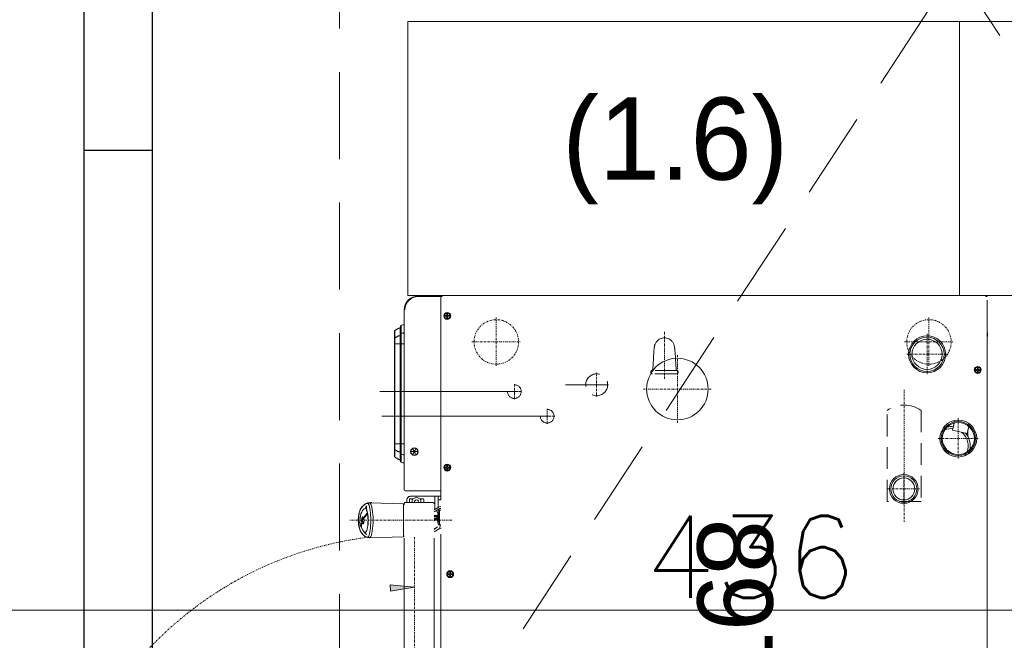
# Model space of a CAD drawing. Header units: millimetres. Extents: x -587 to 358276, y -26688 to 221215.
# Tile 122 of 256: x 9043 to 9187, y 10451 to 10541. Entities that reach past the tile are written whole.
import ezdxf

# ---------------------------------------------------------------- set-up
doc = ezdxf.new("R2010")
doc.units = ezdxf.units.MM
doc.header["$MEASUREMENT"] = 0
for name, pattern in [('DASHDOT2', [0.5, 0.25, -0.125, 0, -0.125]), ('DASHED', [19.05, 12.7, -6.35]), ('DIVIDE2', [0.625, 0.25, -0.125, 0, -0.125, 0, -0.125]), ('HIDDEN2', [4.7625, 3.175, -1.5875])]:
    doc.linetypes.add(name, pattern=pattern)
for name, color, linetype, lineweight in [('A_wyposażenie', 7, 'Continuous', 9), ('mebelki', 214, 'Continuous', 9), ('wymiarowanie', 176, 'Continuous', 9)]:
    doc.layers.add(name, color=color, linetype=linetype, lineweight=lineweight)
doc.layers.add('TECHNOLOGIA KUCHNI', color=3, linetype='Continuous')
doc.layers.add('Wymiary mebli mm', color=8, linetype='Continuous')
doc.styles.add('ROMANS', font='romans')
doc.styles.add('styl2', font='simplex.shx')
doc.dimstyles.new('Skala 1-50', dxfattribs={"dimtxt": 12, "dimasz": 5, "dimexe": 1, "dimexo": 1, "dimgap": 1.5, "dimtad": 1, "dimdec": 1, "dimrnd": 0.5, "dimtxsty": 'styl2', "dimblk": 'ARCHTICK', "dimcen": 5, "dimadec": 0, "dimazin": 0, "dimtfac": 1, "dimtdec": 1, "dimtmove": 1, "dimatfit": 3, "dimldrblk": 'ARCHTICK', "dimfxl": 5, "dimfxlon": 1, "dimlwd": -1, "dimlwe": -1, "dimarcsym": 0})
doc.dimstyles.new('Wymiary elementów w mm', dxfattribs={"dimscale": 0.5, "dimtxt": 14, "dimasz": 20, "dimexe": 0, "dimexo": 1, "dimgap": 3, "dimtad": 1, "dimdec": 0, "dimlfac": 10, "dimtxsty": 'Standard', "dimblk": 'OBLIQUE', "dimcen": 5, "dimse1": 1, "dimse2": 1, "dimsd1": 1, "dimsd2": 1, "dimclrd": 256, "dimclre": 256, "dimclrt": 252, "dimadec": 0, "dimazin": 0, "dimtfac": 1, "dimtdec": 0, "dimtmove": 0, "dimatfit": 3, "dimldrblk": 'OBLIQUE', "dimfxl": 1, "dimlwd": -1, "dimlwe": -1, "dimarcsym": 0})

# ---------------------------------------------------------------- blocks, each defined once
blk = doc.blocks.new('*D1124')
at = {"layer": 'Defpoints', "color": 0}
for p in [(7617.6, 413.62), (7707.3, 413.62), (7707.3, 403.98)]:
    blk.add_point(p, dxfattribs=at)
at = {"layer": 'Wymiary mebli mm', "color": 252, "insert": (7662.45, 410.98), "char_height": 11, "attachment_point": 5}
blk.add_mtext('897', dxfattribs=at)
blk = doc.blocks.new('_Oblique')
at = {"color": 0, "linetype": 'ByBlock', "lineweight": -2}
blk.add_line((-0.5, -0.5), (0.5, 0.5), dxfattribs=at)
blk = doc.blocks.new('*D1125')
at = {"layer": 'Defpoints', "color": 0}
for p in [(7707.3, 447.67), (7650.96, 362.69), (7700.26, 362.69)]:
    blk.add_point(p, dxfattribs=at)
at = {"layer": 'Wymiary mebli mm', "color": 252, "insert": (7693.26, 405.18), "char_height": 11, "attachment_point": 5, "rotation": 90}
blk.add_mtext('850', dxfattribs=at)
blk = doc.blocks.new('_ArchTick')
at = {"color": 0, "linetype": 'ByBlock', "const_width": 0.15}
blk.add_lwpolyline([(-0.5, -0.5), (0.5, 0.5)], dxfattribs=at)
blk = doc.blocks.new('*D3721')
at = {"layer": 'Defpoints', "color": 0}
for p in [(8932.19, 10466.67), (9368.19, 10466.67), (9368.19, 10455.14)]:
    blk.add_point(p, dxfattribs=at)
at = {"layer": 'wymiarowanie', "color": 0}
for p, q in [((8932.19, 10460.14), (8932.19, 10454.14)), ((9368.19, 10460.14), (9368.19, 10454.14)), ((8932.19, 10455.14), (9368.19, 10455.14))]:
    blk.add_line(p, q, dxfattribs=at)
at = {"layer": 'wymiarowanie', "color": 0, "xscale": 5, "yscale": 5, "zscale": 5, "rotation": 180}
blk.add_blockref('_ArchTick', (8932.19, 10455.14), dxfattribs=at)
at = {"layer": 'wymiarowanie', "color": 0, "xscale": 5, "yscale": 5, "zscale": 5}
blk.add_blockref('_ArchTick', (9368.19, 10455.14), dxfattribs=at)
at = {"layer": 'wymiarowanie', "color": 0, "insert": (9150.19, 10462.94), "char_height": 12, "attachment_point": 5, "style": 'styl2'}
blk.add_mtext('436', dxfattribs=at)
blk = doc.blocks.new('ADWSAFSGDG')
at = {"layer": 'TECHNOLOGIA KUCHNI', "linetype": 'Continuous', "lineweight": 13}
blk.add_hatch(color=8, dxfattribs=at).paths.add_polyline_path([(7660.18, 364.23), (7660.78, 360.75), (7659.87, 360.71)])
at = {"layer": 'TECHNOLOGIA KUCHNI', "color": 8, "linetype": 'Continuous', "lineweight": 13}
for p, q in [((7617.78, 447.67), (7617.6, 447.67)), ((7617.6, 447.67), (7617.6, 409.63)), ((7617.78, 447.85), (7617.78, 447.67)), ((7618.28, 447.85), (7664.14, 447.85)), ((7618.28, 447.85), (7664.14, 447.85)), ((7622.78, 447.85), (7707.12, 447.85)), ((7628.42, 446.56), (7628.18, 446.56)), ((7628.18, 446.56), (7628.18, 446.44)), ((7628.42, 446.44), (7628.18, 446.44)), ((7628.42, 446.8), (7628.42, 446.56)), ((7628.54, 446.8), (7628.42, 446.8)), ((7628.42, 446.44), (7628.42, 446.2)), ((7628.42, 446.2), (7628.54, 446.2)), ((7628.54, 446.56), (7628.54, 446.8)), ((7628.78, 446.56), (7628.54, 446.56)), ((7628.54, 446.44), (7628.78, 446.44)), ((7628.54, 446.2), (7628.54, 446.44)), ((7628.78, 446.44), (7628.78, 446.56)), ((7636.34, 445.26), (7636.55, 445.21)), ((7636.72, 445.18), (7637.77, 444.95)), ((7638.22, 445.06), (7637.24, 445.06)), ((7637.29, 442.8), (7637.77, 444.95)), ((7637.9, 444.86), (7637.72, 444.73)), ((7637.93, 444.88), (7637.75, 444.88)), ((7637.75, 444.86), (7637.89, 444.86)), ((7635.86, 443.12), (7636.08, 443.07)), ((7636.24, 443.04), (7637.29, 442.8)), ((7639.97, 441.64), (7640.1, 441.49)), ((7640.27, 441.9), (7640.4, 441.75)), ((7617.6, 368.3), (7617.6, 439.67)), ((7617.6, 368.8), (7617.6, 413.62)), ((7630.65, 392.11), (7630.65, 386.34)), ((7617.6, 368.8), (7617.6, 390.34)), ((7617.6, 368.8), (7617.6, 390.32)), ((7630.65, 388.59), (7630.65, 386.32)), ((7635.24, 384.23), (7635.24, 359.46)), ((7635.24, 384.23), (7635.24, 359.92)), ((7631.64, 379.43), (7631.64, 359.18)), ((7631.64, 379.43), (7631.64, 359.18)), ((7658.23, 369.52), (7657.99, 369.52)), ((7657.99, 369.52), (7657.99, 369.4)), ((7658.35, 369.76), (7658.23, 369.76)), ((7658.23, 369.76), (7658.23, 369.52)), ((7658.35, 369.52), (7658.35, 369.76)), ((7658.59, 369.52), (7658.35, 369.52)), ((7658.59, 369.4), (7658.59, 369.52)), ((7617.6, 368.3), (7617.78, 368.3)), ((7617.7, 364.73), (7617.7, 368.12)), ((7617.78, 368.12), (7617.7, 368.12)), ((7617.78, 368.11), (7617.7, 368.11)), ((7617.78, 368.3), (7617.78, 368.12)), ((7647.43, 368.12), (7617.78, 368.12)), ((7617.78, 368.11), (7617.78, 368.12)), ((7646.13, 368.11), (7617.78, 368.11)), ((7617.78, 364.77), (7617.78, 368.11)), ((7618.98, 368.12), (7618.98, 368.11)), ((7620.3, 369.09), (7620.3, 368.97)), ((7620.54, 369.09), (7620.3, 369.09)), ((7620.54, 368.97), (7620.3, 368.97)), ((7620.54, 369.32), (7620.54, 369.09)), ((7620.65, 369.32), (7620.54, 369.32)), ((7620.54, 368.97), (7620.54, 368.73)), ((7620.54, 368.73), (7620.65, 368.73)), ((7620.65, 369.09), (7620.65, 369.32)), ((7620.89, 369.09), (7620.65, 369.09)), ((7620.65, 368.73), (7620.65, 368.97)), ((7620.65, 368.97), (7620.89, 368.97)), ((7620.89, 368.97), (7620.89, 369.09)), ((7642.68, 369.09), (7642.44, 369.09)), ((7642.44, 369.09), (7642.44, 368.97)), ((7642.68, 368.97), (7642.44, 368.97)), ((7642.8, 369.32), (7642.68, 369.32)), ((7642.68, 369.32), (7642.68, 369.09)), ((7642.68, 368.97), (7642.68, 368.73)), ((7642.68, 368.73), (7642.8, 368.73)), ((7642.8, 369.09), (7642.8, 369.32)), ((7643.04, 369.09), (7642.8, 369.09)), ((7642.8, 368.97), (7643.04, 368.97)), ((7642.8, 368.73), (7642.8, 368.97)), ((7643.04, 368.97), (7643.04, 369.09)), ((7646.13, 368.11), (7646.13, 368.12)), ((7646.13, 362.91), (7646.13, 368.11)), ((7646.93, 368.12), (7646.93, 367.72)), ((7647.43, 368.12), (7647.43, 367.72)), ((7648.96, 367.92), (7648.96, 368.12)), ((7651.09, 367.92), (7651.09, 368.12)), ((7701.2, 368.12), (7652.43, 368.12)), ((7658.23, 369.4), (7657.99, 369.4)), ((7658.23, 369.4), (7658.23, 369.17)), ((7658.23, 369.17), (7658.35, 369.17)), ((7658.35, 369.4), (7658.59, 369.4)), ((7658.35, 369.17), (7658.35, 369.4)), ((7648.55, 367.72), (7646.93, 367.72)), ((7646.93, 363.63), (7646.93, 367.72)), ((7648.83, 367.22), (7646.93, 367.22)), ((7647.83, 364.23), (7647.83, 366.92)), ((7647.91, 367.08), (7647.93, 367.09)), ((7647.93, 367.09), (7647.95, 367.1)), ((7647.94, 367.1), (7647.96, 367.11)), ((7647.96, 367.11), (7647.98, 367.11)), ((7647.98, 367.11), (7648, 367.12)), ((7648, 367.12), (7648.02, 367.12)), ((7648.02, 367.12), (7648.04, 367.12)), ((7648.89, 367.12), (7648.55, 367.72)), ((7649.18, 367.12), (7648.76, 367.84)), ((7651.09, 367.92), (7648.96, 367.92)), ((7648.99, 367.45), (7649.36, 367.67)), ((7649.38, 367.85), (7649.39, 367.86)), ((7649.4, 367.87), (7650.65, 367.87)), ((7649.4, 367.87), (7649.4, 367.82)), ((7649.55, 367.65), (7649.55, 367.64)), ((7649.76, 367.63), (7649.68, 367.64)), ((7649.74, 367.63), (7649.74, 367.12)), ((7649.89, 367.63), (7649.9, 367.63)), ((7649.89, 367.63), (7649.9, 367.63)), ((7649.89, 367.63), (7649.89, 367.12)), ((7649.9, 367.63), (7649.9, 367.27)), ((7650.15, 367.63), (7650.05, 367.63)), ((7650.05, 367.63), (7650.05, 367.53)), ((7650.05, 367.53), (7650.16, 367.53)), ((7650.23, 367.65), (7650.12, 367.64)), ((7650.15, 367.63), (7650.29, 367.63)), ((7650.15, 367.63), (7650.15, 367.12)), ((7650.25, 367.56), (7650.25, 367.52)), ((7650.25, 367.52), (7650.25, 367.55)), ((7650.25, 367.12), (7650.25, 367.52)), ((7650.29, 367.63), (7650.33, 367.63)), ((7650.34, 367.62), (7650.35, 367.62)), ((7650.35, 367.62), (7650.42, 367.63)), ((7650.35, 367.62), (7650.35, 367.62)), ((7650.37, 367.63), (7650.39, 367.63)), ((7650.38, 367.73), (7650.46, 367.73)), ((7650.39, 367.63), (7650.42, 367.63)), ((7650.43, 367.63), (7650.49, 367.63)), ((7650.48, 367.63), (7650.5, 367.63)), ((7650.65, 367.75), (7650.65, 367.87)), ((7651.09, 368), (7651.61, 367.97)), ((7651.09, 367.89), (7651.09, 367.92)), ((7651.09, 367.89), (7651.09, 367.89)), ((7651.36, 367.6), (7651.4, 367.63)), ((7651.7, 367.12), (7651.36, 367.6)), ((7651.75, 367.12), (7651.4, 367.63)), ((7651.51, 367.46), (7651.48, 367.44)), ((7702.21, 367.12), (7653.03, 367.12)), ((7647.41, 365.2), (7647.03, 364.55)), ((7647.28, 365.52), (7647.28, 364.98)), ((7647.83, 365.62), (7647.38, 365.62)), ((7647.83, 365.2), (7647.41, 365.2)), ((7640.41, 364.23), (7640.07, 364.43)), ((7640.07, 364.43), (7640.41, 364.23)), ((7640.07, 364.43), (7640.07, 364.43)), ((7640.07, 364.03), (7640.41, 364.23)), ((7640.41, 364.23), (7640.07, 364.03)), ((7640.07, 364.03), (7640.07, 364.03)), ((7640.16, 364.37), (7640.66, 364.08)), ((7640.16, 364.08), (7640.66, 364.37)), ((7640.41, 364.63), (7640.41, 364.63)), ((7640.41, 364.23), (7640.41, 364.63)), ((7640.41, 364.63), (7640.41, 364.23)), ((7640.41, 363.94), (7640.41, 364.51)), ((7640.41, 364.23), (7640.76, 364.43)), ((7640.76, 364.43), (7640.41, 364.23)), ((7640.76, 364.03), (7640.41, 364.23)), ((7640.41, 364.23), (7640.76, 364.03)), ((7640.41, 363.83), (7640.41, 364.23)), ((7640.41, 364.23), (7640.41, 363.83)), ((7640.41, 363.83), (7640.41, 363.83)), ((7640.76, 364.43), (7640.76, 364.43)), ((7640.76, 364.03), (7640.76, 364.03)), ((7647.03, 364.55), (7647.41, 363.9)), ((7647.28, 364.12), (7647.28, 363.63)), ((7647.83, 363.9), (7647.41, 363.9)), ((7647.83, 362.93), (7647.83, 364.23)), ((7645.96, 362.73), (7619.7, 362.73)), ((7621.22, 362.73), (7621.17, 362.68)), ((7624.67, 361.36), (7624.67, 362.73)), ((7639.27, 361.33), (7639.27, 362.73)), ((7647.38, 363.53), (7647.83, 363.53)), ((7647.83, 363.13), (7647.43, 363.13)), ((7648.03, 362.63), (7647.88, 357.71)), ((7647.94, 362.85), (7647.94, 362.85)), ((7647.96, 362.81), (7647.96, 362.81)), ((7647.97, 362.8), (7647.97, 362.8)), ((7647.97, 362.78), (7647.97, 362.78)), ((7647.98, 362.77), (7647.98, 362.77)), ((7647.99, 362.76), (7647.99, 362.76)), ((7648, 362.75), (7648, 362.75)), ((7648.03, 362.63), (7652.82, 362.63)), ((7648.16, 362.73), (7648.13, 362.73)), ((7652.97, 357.71), (7652.82, 362.63)), ((7703.37, 362.73), (7653.03, 362.73)), ((7622, 362.29), (7641.94, 362.29)), ((7622.09, 362.23), (7641.85, 362.23)), ((7641.07, 361.33), (7622.86, 361.33)), ((7623.47, 361.38), (7623.28, 361.39)), ((7623.51, 362.14), (7623.48, 362.14)), ((7623.78, 362.14), (7623.51, 362.14)), ((7624.5, 362.14), (7623.78, 362.14)), ((7624.05, 361.36), (7623.99, 361.36)), ((7624.15, 361.36), (7624.05, 361.36)), ((7624.29, 361.36), (7624.15, 361.36)), ((7624.44, 361.36), (7624.29, 361.36)), ((7624.67, 361.36), (7624.44, 361.36)), ((7639.27, 361.36), (7624.67, 361.36)), ((7624.67, 361.36), (7624.67, 361.33)), ((7639.7, 361.36), (7639.55, 361.36)), ((7639.82, 361.36), (7639.7, 361.36)), ((7639.92, 361.36), (7639.82, 361.36)), ((7639.97, 361.36), (7639.92, 361.36)), ((7640, 361.36), (7639.97, 361.36)), ((7640, 361.36), (7640, 361.36)), ((7640.46, 362.14), (7640.26, 362.14)), ((7640.82, 361.39), (7640.66, 361.39)), ((7647.88, 357.71), (7647.88, 357.66)), ((7647.97, 357.2), (7648.03, 357.08)), ((7648.06, 357.04), (7648.02, 357.12)), ((7648.03, 357.08), (7648.06, 357.04)), ((7648.03, 357.08), (7648.05, 357.05)), ((7648.03, 357.08), (7648.03, 357.08)), ((7648.05, 357.05), (7648.07, 357.02)), ((7648.07, 357.02), (7648.06, 357.04)), ((7648.31, 356.74), (7648.06, 357.04)), ((7648.35, 357.21), (7648.34, 357.24)), ((7648.34, 357.24), (7648.35, 357.21)), ((7648.59, 357.09), (7648.71, 357.03)), ((7648.71, 357.03), (7648.71, 357.03)), ((7649.34, 357.4), (7649.34, 357.37)), ((7649.34, 357.37), (7649.34, 357.4)), ((7649.7, 357.42), (7649.47, 357.39)), ((7649.47, 357.39), (7649.47, 357.42)), ((7649.47, 357.39), (7649.47, 357.42)), ((7650.01, 356.89), (7650.33, 356.72)), ((7650.33, 356.69), (7650.33, 356.72)), ((7650.42, 356.58), (7650.42, 356.53)), ((7650.54, 356.69), (7650.53, 356.72)), ((7650.54, 356.69), (7650.54, 356.72)), ((7650.68, 356.55), (7650.68, 356.58)), ((7650.96, 356.72), (7650.95, 356.76)), ((7650.96, 356.72), (7650.96, 356.72)), ((7652.16, 357.07), (7652.16, 357.04)), ((7652.41, 357.19), (7652.52, 357.25)), ((7652.52, 357.25), (7652.52, 357.22)), ((7652.78, 357.02), (7652.79, 357.04)), ((7652.78, 357.02), (7652.8, 357.04)), ((7652.79, 357.04), (7652.83, 357.12)), ((7652.81, 357.08), (7652.79, 357.04)), ((7652.8, 357.04), (7652.81, 357.08)), ((7652.82, 357.08), (7652.81, 357.08)), ((7652.97, 357.66), (7652.97, 357.71)), ((7651.19, 356.51), (7651.53, 356.5)), ((7651.4, 356.44), (7651.4, 356.47))]:
    blk.add_line(p, q, dxfattribs=at)
at = {"layer": 'TECHNOLOGIA KUCHNI', "color": 8, "linetype": 'DIVIDE2', "lineweight": 13}
blk.add_line((7707.3, 447.85), (7622.6, 447.85), dxfattribs=at)
at = {"layer": 'TECHNOLOGIA KUCHNI', "color": 8, "linetype": 'DASHDOT2', "lineweight": 13}
for p, q in [((7638.5, 440.7), (7638.5, 446.62)), ((7624.39, 435.79), (7624.39, 442.94)), ((7635.54, 443.66), (7641.47, 443.66)), ((7626.2, 436.13), (7626.2, 442.07)), ((7620.82, 439.37), (7627.97, 439.37)), ((7623.23, 439.1), (7629.17, 439.1)), ((7645.85, 433.39), (7645.85, 438.01)), ((7631.37, 435.75), (7650.67, 435.75)), ((7643.54, 435.7), (7648.16, 435.7)), ((7631.27, 397.7), (7631.27, 407.57)), ((7626.33, 402.64), (7636.21, 402.64)), ((7629.79, 400.75), (7622.89, 400.75)), ((7630.65, 389.09), (7630.65, 392.61)), ((7628.89, 390.85), (7632.41, 390.85)), ((7635.24, 382.53), (7635.24, 384.73)), ((7635.24, 383.08), (7635.24, 384.18)), ((7634.14, 383.63), (7636.34, 383.63)), ((7634.69, 383.63), (7635.79, 383.63)), ((7624.39, 372.62), (7624.39, 379.77)), ((7631.64, 377.73), (7631.64, 379.93)), ((7630.54, 378.83), (7632.74, 378.83)), ((7631.2, 378.83), (7632.08, 378.83)), ((7631.64, 378.39), (7631.64, 379.27)), ((7620.82, 376.2), (7627.97, 376.2)), ((7650.42, 369.68), (7650.42, 354.78)), ((7704.75, 364.23), (7652.83, 364.23))]:
    blk.add_line(p, q, dxfattribs=at)
at = {"layer": 'TECHNOLOGIA KUCHNI', "color": 8, "linetype": 'HIDDEN2', "lineweight": 13}
for p, q in [((7634.4, 438.25), (7647.7, 438.25)), ((7647.7, 438.25), (7647.7, 433.25)), ((7647.7, 433.25), (7634.4, 433.25)), ((7628.57, 402.59), (7628.57, 398.91)), ((7626.44, 402.34), (7626.44, 402.34)), ((7628.39, 402.46), (7626.85, 402.36)), ((7629.05, 402.5), (7629.05, 399)), ((7626.44, 399.16), (7626.44, 399.16))]:
    blk.add_line(p, q, dxfattribs=at)
at = {"layer": 'TECHNOLOGIA KUCHNI', "color": 8, "linetype": 'Continuous', "lineweight": 13}
for points in [[(7623.96, 447.85), (7623.77, 447.88), (7623.56, 447.9), (7623.35, 447.91), (7623.14, 447.9), (7622.94, 447.88), (7622.73, 447.85), (7622.7, 447.85)], [(7648.71, 368.12), (7648.71, 368.07), (7648.71, 368.02), (7648.71, 367.98), (7648.72, 367.93), (7648.74, 367.89), (7648.76, 367.84)], [(7648.96, 367.92), (7648.97, 367.87), (7649, 367.82), (7649.05, 367.78), (7649.1, 367.74), (7649.17, 367.72), (7649.24, 367.7), (7649.31, 367.68), (7649.39, 367.66), (7649.47, 367.65), (7649.55, 367.64)], [(7649.36, 367.79), (7649.36, 367.8), (7649.36, 367.82), (7649.37, 367.83)], [(7649.38, 367.75), (7649.37, 367.77), (7649.36, 367.78), (7649.36, 367.79)], [(7649.37, 367.83), (7649.37, 367.84), (7649.38, 367.84), (7649.38, 367.85)], [(7649.44, 367.72), (7649.42, 367.73), (7649.39, 367.74), (7649.38, 367.75)], [(7649.39, 367.86), (7649.4, 367.86), (7649.4, 367.86), (7649.4, 367.87)], [(7649.4, 367.82), (7649.41, 367.8), (7649.45, 367.78), (7649.5, 367.77)], [(7649.56, 367.68), (7649.51, 367.69), (7649.47, 367.7), (7649.44, 367.72)], [(7649.5, 367.77), (7649.54, 367.76), (7649.61, 367.75), (7649.69, 367.74), (7649.76, 367.73)], [(7649.61, 367.64), (7649.56, 367.64), (7649.55, 367.65), (7649.55, 367.65)], [(7649.72, 367.66), (7649.66, 367.66), (7649.61, 367.67), (7649.56, 367.68)], [(7649.68, 367.64), (7649.65, 367.64), (7649.61, 367.64)], [(7649.72, 367.66), (7649.78, 367.64), (7649.83, 367.63), (7649.89, 367.63)], [(7649.75, 367.65), (7649.74, 367.65), (7649.73, 367.66), (7649.72, 367.66)], [(7650.01, 367.64), (7649.97, 367.64), (7649.92, 367.64), (7649.87, 367.65), (7649.81, 367.65), (7649.75, 367.65)], [(7649.76, 367.73), (7649.78, 367.73), (7649.8, 367.73), (7649.82, 367.73)], [(7649.9, 367.63), (7649.85, 367.63), (7649.81, 367.63), (7649.76, 367.63)], [(7649.82, 367.73), (7649.84, 367.73), (7649.86, 367.73), (7649.88, 367.73)], [(7649.88, 367.73), (7649.93, 367.74), (7649.95, 367.74)], [(7649.89, 367.63), (7649.92, 367.63), (7649.95, 367.63), (7649.97, 367.63)], [(7650.05, 367.53), (7649.99, 367.53), (7649.94, 367.53), (7649.9, 367.53)], [(7649.95, 367.74), (7649.97, 367.74), (7649.99, 367.74), (7650.01, 367.74)], [(7649.97, 367.63), (7650, 367.63), (7650.05, 367.63)], [(7650.01, 367.74), (7650.03, 367.74), (7650.04, 367.74), (7650.06, 367.74)], [(7650.05, 367.63), (7650.04, 367.63), (7650.02, 367.64), (7650.01, 367.64)], [(7650.12, 367.64), (7650.08, 367.64), (7650.05, 367.64), (7650.01, 367.64)], [(7650.06, 367.74), (7650.09, 367.74), (7650.12, 367.74), (7650.16, 367.73)], [(7650.16, 367.73), (7650.17, 367.73), (7650.19, 367.73), (7650.2, 367.73)], [(7650.17, 367.63), (7650.17, 367.62), (7650.16, 367.61), (7650.16, 367.59), (7650.16, 367.56), (7650.16, 367.53)], [(7650.25, 367.52), (7650.24, 367.53), (7650.23, 367.53), (7650.21, 367.53), (7650.16, 367.53)], [(7650.17, 367.63), (7650.19, 367.63), (7650.21, 367.64), (7650.23, 367.65)], [(7650.2, 367.73), (7650.26, 367.73), (7650.32, 367.73), (7650.38, 367.73)], [(7650.43, 367.65), (7650.36, 367.65), (7650.29, 367.65), (7650.23, 367.65)], [(7650.25, 367.55), (7650.26, 367.58), (7650.28, 367.6), (7650.31, 367.62), (7650.34, 367.62)], [(7650.34, 367.62), (7650.31, 367.62), (7650.29, 367.61), (7650.26, 367.58), (7650.25, 367.56)], [(7650.25, 367.19), (7650.28, 367.21), (7650.35, 367.25), (7650.43, 367.3)], [(7650.29, 367.61), (7650.32, 367.53), (7650.43, 367.3)], [(7650.33, 367.63), (7650.34, 367.63), (7650.34, 367.62), (7650.34, 367.62)], [(7650.34, 367.62), (7650.34, 367.62), (7650.34, 367.62), (7650.34, 367.62)], [(7650.42, 367.63), (7650.44, 367.63), (7650.48, 367.63)], [(7650.51, 367.66), (7650.48, 367.66), (7650.46, 367.65), (7650.43, 367.65)], [(7650.43, 367.3), (7650.47, 367.2), (7650.51, 367.12)], [(7650.46, 367.73), (7650.52, 367.73), (7650.58, 367.73), (7650.62, 367.73)], [(7650.5, 367.63), (7650.56, 367.64), (7650.62, 367.65), (7650.67, 367.66), (7650.73, 367.66), (7650.78, 367.68), (7650.82, 367.69), (7650.86, 367.7), (7650.89, 367.71), (7650.92, 367.72), (7650.94, 367.73), (7650.97, 367.74), (7650.99, 367.75), (7651, 367.76), (7651.02, 367.78), (7651.03, 367.79), (7651.04, 367.8), (7651.06, 367.81), (7651.06, 367.82), (7651.07, 367.84), (7651.08, 367.85), (7651.08, 367.86), (7651.09, 367.88), (7651.09, 367.89), (7651.09, 367.91), (7651.09, 367.92)], [(7650.58, 367.67), (7650.56, 367.66), (7650.54, 367.66), (7650.51, 367.66)], [(7650.53, 367.64), (7650.62, 367.65), (7650.71, 367.66), (7650.78, 367.68), (7650.84, 367.69), (7650.9, 367.71), (7650.95, 367.73), (7650.98, 367.75), (7651.02, 367.78), (7651.04, 367.8), (7651.06, 367.82), (7651.08, 367.84), (7651.09, 367.87), (7651.09, 367.89)], [(7650.7, 367.7), (7650.69, 367.69), (7650.64, 367.68), (7650.58, 367.67)], [(7650.62, 367.73), (7650.63, 367.74), (7650.65, 367.74), (7650.65, 367.75)], [(7650.65, 367.87), (7650.65, 367.84), (7650.66, 367.82)], [(7650.65, 367.75), (7650.65, 367.73), (7650.66, 367.71), (7650.68, 367.7), (7650.7, 367.7)], [(7650.66, 367.82), (7650.66, 367.81), (7650.67, 367.79)], [(7650.67, 367.79), (7650.67, 367.77), (7650.68, 367.76), (7650.69, 367.73)], [(7650.69, 367.73), (7650.7, 367.72), (7650.7, 367.7)], [(7623.18, 362.29), (7623.15, 362.36), (7623.13, 362.43), (7623.11, 362.5), (7623.09, 362.58), (7623.08, 362.65), (7623.08, 362.73)], [(7640.75, 362.29), (7640.78, 362.36), (7640.81, 362.43), (7640.83, 362.5), (7640.85, 362.58), (7640.85, 362.65), (7640.86, 362.73)], [(7622.22, 362.23), (7622.23, 362.23), (7622.25, 362.23), (7622.26, 362.22), (7622.27, 362.22), (7622.28, 362.21), (7622.29, 362.2), (7622.3, 362.19), (7622.31, 362.18), (7622.31, 362.17), (7622.31, 362.17)], [(7623.48, 362.14), (7623.39, 362.15), (7623.3, 362.15), (7623.21, 362.15), (7623.11, 362.16), (7623, 362.16), (7622.89, 362.16), (7622.78, 362.17), (7622.67, 362.17), (7622.56, 362.17), (7622.47, 362.17), (7622.39, 362.17), (7622.34, 362.17), (7622.31, 362.17), (7622.31, 362.17)], [(7622.31, 362.17), (7622.32, 362.16), (7622.33, 362.13), (7622.33, 362.11), (7622.34, 362.08), (7622.36, 362.06), (7622.37, 362.03), (7622.38, 362), (7622.39, 361.98), (7622.4, 361.95), (7622.42, 361.92), (7622.43, 361.89), (7622.44, 361.87), (7622.46, 361.84), (7622.47, 361.81), (7622.49, 361.78), (7622.5, 361.76), (7622.52, 361.73), (7622.53, 361.7), (7622.55, 361.67), (7622.57, 361.64), (7622.59, 361.61), (7622.61, 361.57), (7622.63, 361.54), (7622.65, 361.51), (7622.67, 361.48), (7622.7, 361.45), (7622.72, 361.43), (7622.74, 361.4), (7622.74, 361.39)], [(7623.28, 361.39), (7623.12, 361.39), (7622.98, 361.39), (7622.88, 361.4), (7622.8, 361.39), (7622.76, 361.39), (7622.74, 361.39)], [(7623.18, 362.29), (7623.19, 362.28), (7623.2, 362.26), (7623.21, 362.25), (7623.22, 362.25), (7623.23, 362.24), (7623.24, 362.24), (7623.26, 362.23), (7623.27, 362.23)], [(7623.38, 362.23), (7623.39, 362.23), (7623.41, 362.23), (7623.42, 362.22), (7623.43, 362.22), (7623.44, 362.21), (7623.45, 362.21), (7623.46, 362.2), (7623.46, 362.19), (7623.47, 362.18), (7623.48, 362.16), (7623.48, 362.15), (7623.48, 362.14)], [(7623.93, 361.36), (7623.69, 361.37), (7623.47, 361.38)], [(7623.93, 361.36), (7623.88, 361.4), (7623.82, 361.45), (7623.77, 361.5), (7623.72, 361.55), (7623.68, 361.61), (7623.64, 361.67), (7623.6, 361.73), (7623.57, 361.79), (7623.54, 361.86), (7623.52, 361.93), (7623.5, 362), (7623.49, 362.07), (7623.48, 362.14)], [(7623.99, 361.36), (7623.95, 361.36), (7623.94, 361.36), (7623.93, 361.36)], [(7624.02, 361.33), (7624, 361.33), (7623.98, 361.34), (7623.96, 361.34), (7623.95, 361.35), (7623.93, 361.36)], [(7640.26, 362.14), (7639.6, 362.14), (7639.52, 362.14), (7639.44, 362.14), (7639.35, 362.14), (7624.5, 362.14)], [(7624.67, 361.33), (7624.67, 361.33), (7624.67, 361.34), (7624.67, 361.34), (7624.67, 361.36)], [(7639.55, 361.36), (7639.33, 361.36), (7639.27, 361.36)], [(7639.92, 361.33), (7639.94, 361.33), (7639.96, 361.34), (7639.97, 361.34), (7639.99, 361.35), (7640, 361.36)], [(7640.46, 362.14), (7640.45, 362.07), (7640.43, 362), (7640.42, 361.93), (7640.39, 361.86), (7640.37, 361.79), (7640.33, 361.73), (7640.3, 361.67), (7640.26, 361.61), (7640.21, 361.55), (7640.17, 361.5), (7640.12, 361.45), (7640.06, 361.4), (7640, 361.36)], [(7640.66, 361.39), (7640.47, 361.38), (7640.25, 361.37), (7640, 361.36)], [(7640.55, 362.23), (7640.54, 362.23), (7640.53, 362.23), (7640.52, 362.22), (7640.51, 362.22), (7640.5, 362.21), (7640.49, 362.21), (7640.48, 362.2), (7640.47, 362.19), (7640.47, 362.18), (7640.46, 362.16), (7640.46, 362.15), (7640.46, 362.14)], [(7641.62, 362.17), (7641.62, 362.17), (7641.6, 362.17), (7641.55, 362.17), (7641.47, 362.17), (7641.38, 362.17), (7641.27, 362.17), (7641.16, 362.17), (7641.05, 362.16), (7640.94, 362.16), (7640.83, 362.16), (7640.73, 362.15), (7640.64, 362.15), (7640.55, 362.15), (7640.46, 362.14)], [(7640.75, 362.29), (7640.75, 362.28), (7640.74, 362.26), (7640.73, 362.25), (7640.72, 362.25), (7640.7, 362.24), (7640.69, 362.24), (7640.68, 362.23), (7640.66, 362.23)], [(7641.19, 361.39), (7641.18, 361.39), (7641.13, 361.39), (7641.06, 361.4), (7640.95, 361.39), (7640.82, 361.39)], [(7641.19, 361.39), (7641.2, 361.4), (7641.22, 361.43), (7641.24, 361.45), (7641.26, 361.48), (7641.28, 361.51), (7641.3, 361.54), (7641.32, 361.57), (7641.34, 361.61), (7641.36, 361.64), (7641.38, 361.67), (7641.4, 361.7), (7641.42, 361.73), (7641.44, 361.76), (7641.45, 361.78), (7641.47, 361.81), (7641.48, 361.84), (7641.49, 361.87), (7641.51, 361.89), (7641.52, 361.92), (7641.53, 361.95), (7641.55, 361.98), (7641.56, 362), (7641.57, 362.03), (7641.58, 362.06), (7641.59, 362.08), (7641.6, 362.11), (7641.61, 362.13), (7641.62, 362.16), (7641.62, 362.17)], [(7641.62, 362.17), (7641.63, 362.17), (7641.63, 362.18), (7641.64, 362.19), (7641.65, 362.2), (7641.66, 362.21), (7641.67, 362.22), (7641.68, 362.22), (7641.69, 362.23), (7641.7, 362.23), (7641.72, 362.23)], [(7647.88, 357.73), (7647.94, 357.8), (7648.07, 357.87), (7648.27, 357.95), (7648.53, 358.02), (7648.85, 358.09), (7649.21, 358.14), (7649.6, 358.18), (7650.02, 358.21), (7650.42, 358.22)], [(7650.42, 358.22), (7650.84, 358.21), (7651.25, 358.18), (7651.64, 358.14), (7652.01, 358.09), (7652.32, 358.02), (7652.58, 357.95), (7652.78, 357.87), (7652.91, 357.8), (7652.96, 357.73)], [(7647.88, 357.71), (7647.88, 357.71), (7647.88, 357.72), (7647.88, 357.73)], [(7647.88, 357.73), (7647.9, 357.65), (7647.92, 357.58), (7647.95, 357.52), (7648, 357.48)], [(7647.99, 357.47), (7647.95, 357.51), (7647.91, 357.56), (7647.89, 357.63), (7647.88, 357.71)], [(7647.88, 357.66), (7647.9, 357.39), (7647.97, 357.2)], [(7648.02, 357.12), (7647.99, 357.2), (7647.98, 357.31), (7647.99, 357.47)], [(7648, 357.48), (7648, 357.48), (7647.99, 357.47), (7647.99, 357.47)], [(7650.42, 357.88), (7650.06, 357.87), (7649.7, 357.85), (7649.36, 357.81), (7649.03, 357.78), (7648.73, 357.73), (7648.47, 357.68), (7648.24, 357.62), (7648.08, 357.56), (7648, 357.48)], [(7648.07, 357.02), (7648.11, 356.96), (7648.2, 356.85), (7648.3, 356.74), (7648.42, 356.63), (7648.56, 356.52), (7648.72, 356.42), (7648.87, 356.34), (7649.03, 356.28), (7649.19, 356.22), (7649.34, 356.18), (7649.48, 356.14), (7649.61, 356.12), (7649.74, 356.09), (7649.88, 356.08), (7650.01, 356.06), (7650.16, 356.05), (7650.31, 356.05), (7650.42, 356.04)], [(7650.42, 356.08), (7649.86, 356.11), (7649.36, 356.18), (7648.94, 356.32), (7648.59, 356.5), (7648.31, 356.74)], [(7648.34, 357.24), (7648.64, 357.22), (7648.98, 357.27), (7649.34, 357.4)], [(7649.34, 357.37), (7648.98, 357.24), (7648.65, 357.19), (7648.35, 357.21)], [(7648.35, 357.21), (7648.46, 357.15), (7648.59, 357.09)], [(7648.71, 357.03), (7648.75, 356.92), (7648.85, 356.79), (7649.02, 356.66), (7649.24, 356.54), (7649.5, 356.43), (7649.8, 356.35), (7650.11, 356.3), (7650.42, 356.28)], [(7649.34, 357.4), (7649.68, 357.12), (7650.01, 356.89)], [(7649.34, 357.4), (7649.34, 357.4), (7649.34, 357.4), (7649.34, 357.4)], [(7650.33, 356.69), (7650.02, 356.86), (7649.69, 357.08), (7649.34, 357.37)], [(7649.47, 357.42), (7649.7, 357.45), (7649.93, 357.48), (7650.18, 357.49), (7650.42, 357.5)], [(7649.47, 357.42), (7649.47, 357.42), (7649.47, 357.42), (7649.47, 357.42)], [(7649.47, 357.39), (7649.72, 357.18), (7649.96, 357.01), (7650.19, 356.86)], [(7650.42, 357.47), (7650.18, 357.46), (7649.93, 357.45), (7649.7, 357.42)], [(7649.91, 356.72), (7650.02, 356.71), (7650.12, 356.7), (7650.23, 356.69), (7650.33, 356.69)], [(7650.42, 356.53), (7650.32, 356.53), (7650.23, 356.54), (7650.14, 356.56), (7650.06, 356.59), (7650, 356.61), (7649.95, 356.65), (7649.92, 356.68), (7649.91, 356.72)], [(7649.95, 356.68), (7649.92, 356.71), (7649.92, 356.72)], [(7650.42, 356.56), (7650.32, 356.56), (7650.22, 356.58), (7650.13, 356.59), (7650.06, 356.62), (7649.99, 356.65), (7649.95, 356.68)], [(7650.19, 356.86), (7650.25, 356.87), (7650.31, 356.87), (7650.36, 356.88), (7650.42, 356.88)], [(7652.85, 357.48), (7652.77, 357.56), (7652.61, 357.62), (7652.39, 357.68), (7652.13, 357.73), (7651.84, 357.77), (7651.51, 357.81), (7651.16, 357.85), (7650.8, 357.87), (7650.42, 357.88)], [(7650.42, 357.5), (7650.71, 357.49), (7650.99, 357.48), (7651.25, 357.45), (7651.5, 357.41), (7651.71, 357.36), (7651.9, 357.31), (7652.04, 357.24), (7652.13, 357.16), (7652.16, 357.07)], [(7652.16, 357.04), (7652.13, 357.13), (7652.04, 357.21), (7651.9, 357.28), (7651.72, 357.33), (7651.5, 357.38), (7651.25, 357.42), (7650.99, 357.44), (7650.71, 357.46), (7650.42, 357.47)], [(7652.79, 357.04), (7652.57, 356.77), (7652.32, 356.55), (7652.05, 356.38), (7651.72, 356.25), (7651.34, 356.15), (7650.91, 356.1), (7650.42, 356.08)], [(7650.42, 356.04), (7650.53, 356.05), (7650.68, 356.05), (7650.82, 356.06), (7650.96, 356.07), (7651.09, 356.09), (7651.22, 356.11), (7651.35, 356.14), (7651.48, 356.17), (7651.63, 356.21), (7651.78, 356.26), (7651.96, 356.33), (7652.13, 356.42), (7652.29, 356.53), (7652.43, 356.64), (7652.55, 356.75), (7652.65, 356.86), (7652.73, 356.96), (7652.78, 357.02)], [(7650.95, 356.76), (7650.91, 356.79), (7650.86, 356.82), (7650.8, 356.84), (7650.72, 356.86), (7650.63, 356.87), (7650.53, 356.88), (7650.42, 356.88)], [(7650.68, 356.58), (7650.62, 356.57), (7650.56, 356.56), (7650.49, 356.56), (7650.42, 356.56)], [(7650.54, 356.72), (7650.53, 356.72), (7650.53, 356.72), (7650.53, 356.72)], [(7650.95, 356.75), (7650.85, 356.74), (7650.75, 356.73), (7650.64, 356.72), (7650.54, 356.72)], [(7650.54, 356.69), (7650.64, 356.69), (7650.75, 356.7), (7650.85, 356.71), (7650.96, 356.72)], [(7650.54, 356.69), (7650.85, 356.58), (7651.19, 356.51)], [(7650.68, 356.58), (7650.91, 356.53), (7651.15, 356.49), (7651.4, 356.47)], [(7651.53, 356.5), (7651.86, 356.7), (7652.2, 356.94), (7652.52, 357.22)], [(7652.52, 357.22), (7652.41, 357.16), (7652.28, 357.1), (7652.16, 357.04)], [(7652.16, 357.07), (7652.29, 357.13), (7652.41, 357.19)], [(7652.52, 357.25), (7652.52, 357.25), (7652.52, 357.25), (7652.52, 357.25)], [(7652.82, 357.08), (7652.88, 357.2), (7652.95, 357.39), (7652.97, 357.66)], [(7652.83, 357.12), (7652.86, 357.2), (7652.87, 357.31), (7652.86, 357.47)], [(7652.85, 357.48), (7652.89, 357.52), (7652.93, 357.58), (7652.95, 357.65), (7652.96, 357.73)], [(7652.86, 357.47), (7652.86, 357.47), (7652.85, 357.48), (7652.85, 357.48)], [(7652.86, 357.47), (7652.91, 357.52), (7652.95, 357.6), (7652.97, 357.71)], [(7652.96, 357.73), (7652.97, 357.72), (7652.97, 357.71), (7652.97, 357.71)], [(7650.68, 356.55), (7650.62, 356.54), (7650.56, 356.53), (7650.49, 356.53), (7650.42, 356.53)], [(7650.42, 356.28), (7650.68, 356.29), (7650.93, 356.32), (7651.17, 356.37), (7651.4, 356.44)], [(7651.4, 356.44), (7651.15, 356.46), (7650.91, 356.5), (7650.68, 356.55)]]:
    blk.add_lwpolyline(points, dxfattribs=at)
at = {"layer": 'TECHNOLOGIA KUCHNI', "color": 8, "linetype": 'HIDDEN2', "lineweight": 13}
for points in [[(7626.85, 402.36), (7626.71, 402.35), (7626.57, 402.34), (7626.43, 402.34), (7626.31, 402.33), (7626.18, 402.32), (7626.07, 402.31), (7625.96, 402.3), (7625.86, 402.3), (7625.76, 402.29), (7625.67, 402.28), (7625.58, 402.27), (7625.5, 402.26), (7625.43, 402.26), (7625.36, 402.25), (7625.29, 402.24), (7625.23, 402.23), (7625.17, 402.22), (7625.11, 402.21), (7625.05, 402.2), (7624.98, 402.19), (7624.92, 402.17), (7624.86, 402.16), (7624.79, 402.13), (7624.71, 402.1), (7624.63, 402.07), (7624.54, 402.02), (7624.45, 401.96), (7624.36, 401.9), (7624.27, 401.82), (7624.18, 401.73), (7624.09, 401.62), (7624.01, 401.5), (7623.94, 401.37), (7623.88, 401.22), (7623.83, 401.06), (7623.81, 400.9), (7623.8, 400.75)], [(7623.8, 400.75), (7623.81, 400.6), (7623.83, 400.44), (7623.88, 400.28), (7623.94, 400.13), (7624.01, 400), (7624.09, 399.88), (7624.18, 399.77), (7624.27, 399.68), (7624.36, 399.6), (7624.45, 399.53), (7624.54, 399.48), (7624.63, 399.43), (7624.71, 399.39), (7624.79, 399.36), (7624.86, 399.34), (7624.92, 399.32), (7624.98, 399.31), (7625.04, 399.29), (7625.11, 399.28), (7625.17, 399.27), (7625.23, 399.26), (7625.29, 399.26), (7625.36, 399.25), (7625.43, 399.24), (7625.5, 399.23), (7625.58, 399.22), (7625.67, 399.22), (7625.76, 399.21), (7625.86, 399.2), (7625.96, 399.19), (7626.07, 399.19), (7626.18, 399.18), (7626.31, 399.17), (7626.43, 399.16), (7626.57, 399.15), (7626.71, 399.14), (7626.85, 399.13), (7628.39, 399.04)]]:
    blk.add_lwpolyline(points, dxfattribs=at)
at = {"layer": 'TECHNOLOGIA KUCHNI', "color": 8, "linetype": 'Continuous', "lineweight": 13}
blk.add_lwpolyline([(7660.18, 364.23), (7660.78, 360.75), (7659.87, 360.71), (7660.18, 364.23)], close=True, dxfattribs=at)
for centre, radius in [((7628.48, 446.5), 0.508), ((7628.48, 446.5), 0.409), ((7638.5, 443.66), 2.69), ((7638.5, 443.66), 2.49), ((7638.5, 443.66), 2.34), ((7626.2, 439.1), 2.7), ((7626.2, 439.1), 2.5), ((7626.2, 439.1), 2.2), ((7645.85, 435.7), 2.1), ((7645.85, 435.7), 1.9), ((7645.85, 435.7), 1.6), ((7631.27, 402.64), 4.49), ((7620.6, 369.03), 0.508), ((7642.74, 369.03), 0.508), ((7658.29, 369.46), 0.508), ((7658.29, 369.46), 0.409), ((7620.6, 369.03), 0.409), ((7642.74, 369.03), 0.409), ((7640.41, 364.23), 0.549), ((7640.41, 364.23), 0.524)]:
    blk.add_circle(centre, radius, dxfattribs=at)
at = {"layer": 'TECHNOLOGIA KUCHNI', "color": 8, "linetype": 'DASHDOT2', "lineweight": 13}
for centre in [(7624.39, 439.37), (7624.39, 376.2)]:
    blk.add_circle(centre, 3.25, dxfattribs=at)
at = {"layer": 'TECHNOLOGIA KUCHNI', "color": 8, "linetype": 'HIDDEN2', "lineweight": 13}
for centre, radius in [((7630.65, 390.85), 1.6), ((7635.24, 383.63), 1), ((7631.64, 378.83), 1)]:
    blk.add_circle(centre, radius, dxfattribs=at)
at = {"layer": 'TECHNOLOGIA KUCHNI', "color": 8, "linetype": 'Continuous', "lineweight": 13}
for centre, radius, start, end in [((7617.78, 447.67), 0.18, 90, 180), ((7617.88, 447.57), 0.18, 123.7493, 146.2506), ((7639.54, 442.6), 2.49, 67.7298, 141.4284), ((7639.54, 442.6), 2.79, 77.3894, 130.8729), ((7639.54, 442.6), 2.79, 63.7036, 71.5563), ((7639.54, 442.6), 2.49, 53.3912, 61.6983), ((7639.54, 442.6), 2.79, 173.4319, 191.5158), ((7639.54, 442.6), 2.49, 174.144, 201.1583), ((7639.54, 442.6), 2.79, 197.3094, 205.0754), ((7639.54, 442.6), 2.49, 207.1972, 215.3816), ((7617.78, 368.3), 0.18, 180, 270), ((7617.88, 368.12), 0.18, 174.1029, 180), ((7617.93, 368.07), 0.15, 160.5071, 163.1006), ((7649.41, 368.22), 0.998, 185.7432, 210), ((7649.41, 368.22), 0.748, 187.6656, 210), ((7654.39, 369.09), 2.99, 198.8798, 221.0731), ((7648.03, 366.92), 0.2, 125.9304, 180), ((7650.1, 367.27), 0.2, 180, 229.0313), ((7647.38, 365.52), 0.0998, 90, 180), ((7619.7, 364.73), 2, 180, 270), ((7619.7, 364.77), 1.92, 180, 270), ((7647.78, 364.55), 0.319, 81.0107, 278.9893), ((7622.89, 362.73), 0.998, 180, 206.3878), ((7641.05, 362.73), 0.998, 333.6122, 0), ((7645.96, 362.91), 0.18, 270, 0), ((7647.43, 363.63), 0.499, 180, 270), ((7647.38, 363.63), 0.0998, 180, 270), ((7648.03, 362.93), 0.196, 180, 270), ((7648.13, 362.63), 0.0998, 90.6351, 178.3282), ((7652.72, 362.63), 0.0998, 1.6703, 89.9991), ((7622.09, 362.33), 0.0998, 206.3878, 270), ((7622.86, 361.48), 0.15, 217.7695, 270), ((7641.07, 361.48), 0.15, 270, 322.2325), ((7641.85, 362.33), 0.0998, 270, 333.6122), ((7700.81, 364.23), 53.34, 186.6706, 187.3616)]:
    blk.add_arc(centre, radius, start, end, dxfattribs=at)
at = {"layer": 'TECHNOLOGIA KUCHNI', "color": 8, "linetype": 'HIDDEN2', "lineweight": 13}
for centre, radius, start, end in [((7637.94, 435.75), 4.33, 144.7353, 215.2647), ((7628.38, 402.66), 0.2, 273.5349, 339.3182), ((7628.8, 402.5), 0.25, 0, 159.3182), ((7626.44, 401.94), 0.4, 87.6232, 90), ((7626.44, 399.56), 0.4, 270, 272.3769), ((7628.38, 398.84), 0.2, 20.6818, 86.4651), ((7628.38, 398.84), 0.2, 20.6818, 86.4651), ((7628.8, 399), 0.25, 200.6818, 0)]:
    blk.add_arc(centre, radius, start, end, dxfattribs=at)
at = {"layer": 'TECHNOLOGIA KUCHNI', "color": 8, "linetype": 'DASHDOT2', "lineweight": 13}
blk.add_arc((7705.81, 364.23), 53.34, 187.3616, 270, dxfattribs=at)
at = {"layer": 'Wymiary mebli mm', "color": 8}
dim = blk.add_linear_dim(base=(7700.26, 362.69), p1=(7707.3, 447.67), p2=(7650.96, 362.69), angle=90, dimstyle='Wymiary elementów w mm', override={"dimtxt": 22}, dxfattribs=at)
dim.commit()
dim.dimension.update_dxf_attribs({"geometry": '*D1125', "text_midpoint": (7693.26, 405.18)})
dim = blk.add_linear_dim(base=(7707.3, 403.98), p1=(7617.6, 413.62), p2=(7707.3, 413.62), dimstyle='Wymiary elementów w mm', override={"dimtxt": 22}, dxfattribs=at)
dim.commit()
dim.dimension.update_dxf_attribs({"geometry": '*D1124', "text_midpoint": (7662.45, 410.98)})

msp = doc.modelspace()

# ---------------------------------------------------------------- linework, layer by layer
at = {"linetype": 'ByBlock', "ltscale": 0.03}
for p, q in [((9052.9, 10422.29), (9052.9, 10722.29)), ((9062.9, 10422.29), (9062.9, 10722.29)), ((9052.9, 10522.29), (9062.9, 10522.29))]:
    msp.add_line(p, q, dxfattribs=at)
at = {"layer": 'A_wyposażenie', "color": 7, "linetype": 'DASHED'}
for p, q in [((9270.19, 10411.59), (9090.19, 10686.09)), ((9270.21, 10686.09), (9090.19, 10411.59))]:
    msp.add_line(p, q, dxfattribs=at)
msp.add_lwpolyline([(9090.19, 10411.59), (9270.19, 10411.59), (9270.21, 10686.09), (9090.19, 10686.09)], close=True, dxfattribs=at)
at = {"layer": 'mebelki', "color": 7}
msp.add_line((9180.71, 10501.09), (9180.71, 10541.09), dxfattribs=at)
msp.add_lwpolyline([(9100.19, 10501.09), (9261.24, 10501.09), (9261.24, 10541.09), (9100.19, 10541.09)], close=True, dxfattribs=at)

# ---------------------------------------------------------------- block references
at = {"layer": 'A_wyposażenie', "color": 7, "rotation": -90.00000000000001}
msp.add_blockref('ADWSAFSGDG', (8736.89, 18118.7), dxfattribs=at)

# ---------------------------------------------------------------- texts
at = {"layer": 'wymiarowanie', "insert": (9622.76, 10529.99), "char_height": 12, "width": 500.0426, "attachment_point": 3, "style": 'ROMANS'}
msp.add_mtext('\\pxql;{\\fCentury Gothic|b0|i0|c238|p0;(1.6) \\P }', dxfattribs=at)

# ---------------------------------------------------------------- dimensions: what is measured, and where the dimension line sits
at = {"layer": 'wymiarowanie'}
dim = msp.add_linear_dim(base=(9368.19, 10455.14), p1=(8932.19, 10466.67), p2=(9368.19, 10466.67), dimstyle='Skala 1-50', dxfattribs=at)
dim.commit()
dim.dimension.update_dxf_attribs({"geometry": '*D3721', "text_midpoint": (9150.19, 10462.94)})

doc.saveas('drawing.dxf')
